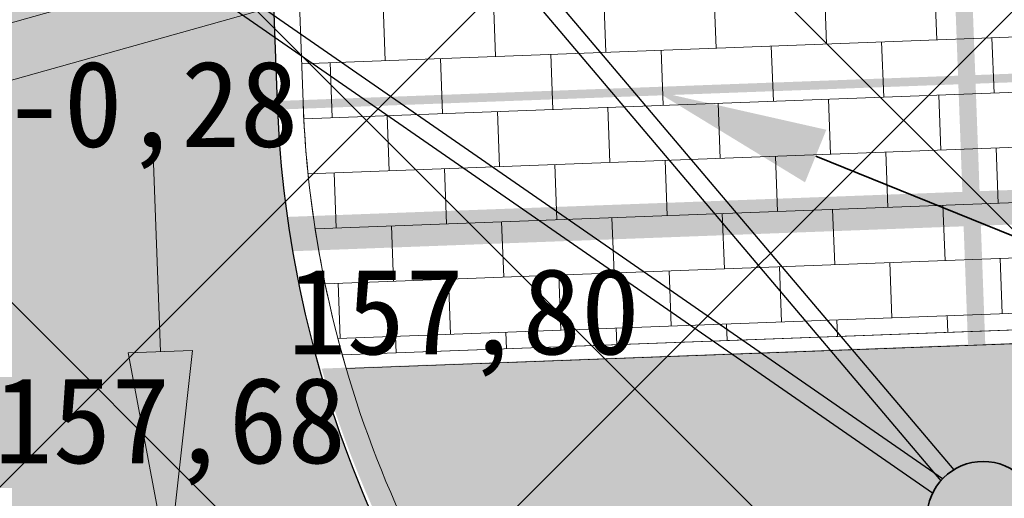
# Model space of a CAD drawing. Header units: feet. Extents: x 7493042 to 7493387, y 5986509 to 5986725.
# Tile 17 of 73: x 7493177.45 to 7493183.16, y 5986651.78 to 5986654.56. Entities that reach past the tile are written whole.
import ezdxf
from ezdxf import colors
from ezdxf.entities.mleader import LeaderData, LeaderLine
from ezdxf.math import Vec2, Vec3

# ---------------------------------------------------------------- set-up
doc = ezdxf.new("R2010")
doc.units = ezdxf.units.FT
doc.header["$MEASUREMENT"] = 0
doc.linetypes.add('3', pattern=[1, 0.5, -0.5])
doc.linetypes.add('HIDDEN2', pattern=[4.7624999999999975, 3.174999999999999, -1.587499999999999])
doc.layers.get('Defpoints').update_dxf_attribs({"linetype": 'CONTINUOUS'})
for name, color, linetype, lineweight in [('__IE_PZT_02', 1, 'CONTINUOUS', 30), ('_droga', 7, 'CONTINUOUS', 30), ('_k_kreskowanie', 250, 'CONTINUOUS', 5), ('_k_opis', 1, 'CONTINUOUS', 13), ('_k_skarpa', 7, 'CONTINUOUS', 35), ('_k_widok', 7, 'CONTINUOUS', 18), ('_k_wymiar', 7, 'CONTINUOUS', 13), ('_k_zarys', 7, 'HIDDEN2', 20), ('_k_ściany', 7, 'CONTINUOUS', 35), ('WODA PROJ.', 150, 'CONTINUOUS', 30), ('WYMIAR-ARCH', 7, 'CONTINUOUS', 9)]:
    doc.layers.add(name, color=color, linetype=linetype, lineweight=lineweight)
doc.layers.add('_k_niewidoczna', color=72, linetype='CONTINUOUS', lineweight=9, plot=False)
doc.styles.add('GENERATED_STYLE_1', font='MS Gothic.ttf')
doc.dimstyles.new('zag 500', dxfattribs={"dimtxt": 0.85, "dimasz": 0.09, "dimexe": 1.25, "dimexo": 0.625, "dimgap": 0.1, "dimtad": 1, "dimtxsty": 'GENERATED_STYLE_1', "dimblk": 'W', "dimcen": 2.5, "dimse1": 1, "dimse2": 1, "dimclrd": 7, "dimclrt": 256, "dimadec": 0, "dimazin": 0, "dimtfac": 1, "dimtmove": 0, "dimatfit": 0, "dimfxl": 1.25, "dimlwd": 5, "dimarcsym": 0})

# ---------------------------------------------------------------- blocks, each defined once
blk = doc.blocks.new('dojście_pożarowe')
at = {"layer": '_k_widok', "ltscale": 0.5}
h = blk.add_hatch(color=1, dxfattribs=at)
h.dxf.hatch_style = 1
h.paths.add_polyline_path([(0, 3.469446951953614e-18), (-2.5, 0.375), (-2.5, -0.375)])
at = {"layer": '_k_widok', "color": 1, "ltscale": 0.5}
blk.add_lwpolyline([(0, 0), (-2.5, -0.375), (-2.5, 0.375), (0, 0)], close=True, dxfattribs=at)
blk.add_lwpolyline([(-5, 0), (-2.5, 0)], dxfattribs=at)
blk = doc.blocks.new('W')
at = {"layer": 'WYMIAR-ARCH'}
h = blk.add_hatch(color=256, dxfattribs=at)
h.paths.add_polyline_path([(-2.220446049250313e-16, 0.7642135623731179), (-2.220446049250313e-16, 0), (0.6499999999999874, 0), (2.978427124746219, 2.328427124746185), (2.271320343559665, 3.035533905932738)])
h.paths.add_polyline_path([(-0.557106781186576, 0.2071067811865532), (-0.7642135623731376, 0), (0, 0), (0, 0.7642135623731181)])
h.paths.add_polyline_path([(0, -0.6499999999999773), (0.1499999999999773, -0.5), (0.6499999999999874, 0), (-2.220446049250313e-16, -2.220446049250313e-16)])
h.paths.add_polyline_path([(0, 0), (-0.7642135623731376, 0), (-3.385533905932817, -2.621320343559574), (-2.678427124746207, -3.328427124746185), (0, -0.6499999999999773)])
blk.add_hatch(color=256, dxfattribs=at).paths.add_polyline_path([(-0.7642135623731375, 0), (-3.385533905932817, -2.621320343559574), (-2.678427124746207, -3.328427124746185), (0, -0.649999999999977), (0, 0)])
for p, q in [((0, -7), (0, 7)), ((-0.557106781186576, 0.2071067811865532), (2.271320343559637, 3.035533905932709)), ((2.271320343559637, 3.035533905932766), (2.97842712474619, 2.328427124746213)), ((0.1499999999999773, -0.5), (2.97842712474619, 2.328427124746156)), ((-8, 0), (8, 0)), ((-0.557106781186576, 0.2071067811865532), (-3.385533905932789, -2.621320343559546)), ((0.1499999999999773, -0.5), (-2.678427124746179, -3.328427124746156)), ((-3.385533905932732, -2.62132034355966), (-2.678427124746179, -3.328427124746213))]:
    blk.add_line(p, q, dxfattribs=at)
blk = doc.blocks.new('*D540')
at = {"layer": '_k_wymiar', "color": 7, "lineweight": 5, "transparency": 16777216}
blk.add_line((21.09143984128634, 20.90378344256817), (39.76143986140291, 20.90378346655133), dxfattribs=at)
at = {"layer": 'Defpoints', "color": 0, "transparency": 16777216}
for p in [(21.00143983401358, 26.56535942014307), (39.85143985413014, 26.56535944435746), (39.85143986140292, 20.90378346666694)]:
    blk.add_point(p, dxfattribs=at)
at = {"layer": '_k_wymiar', "color": 7, "lineweight": 5, "transparency": 16777216, "xscale": 0.09, "yscale": 0.09, "zscale": 0.09}
for p, rotation in [((21.00143984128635, 20.90378344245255), 180.0000000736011), ((39.85143986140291, 20.90378346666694), 7.360117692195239e-08)]:
    blk.add_blockref('W', p, dxfattribs=dict(at, rotation=rotation))
at = {"layer": '_k_wymiar', "transparency": 16777216, "insert": (30.42643985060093, 21.48271746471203), "char_height": 0.85, "attachment_point": 5, "rotation": 7.36011769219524e-08, "style": 'GENERATED_STYLE_1'}
blk.add_mtext('18,85', dxfattribs=at)
blk = doc.blocks.new('*D542')
at = {"layer": '_k_wymiar', "color": 7, "lineweight": 5, "transparency": 16777216}
blk.add_line((29.10143983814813, 22.23064665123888), (21.09143981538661, 22.2306466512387), dxfattribs=at)
at = {"layer": 'Defpoints', "color": 0, "transparency": 16777216}
for p in [(21.00143981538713, 26.56535944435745), (29.19143983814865, 26.56535944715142), (21.00143981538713, 22.2306466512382)]:
    blk.add_point(p, dxfattribs=at)
at = {"layer": '_k_wymiar', "color": 7, "lineweight": 5, "transparency": 16777216, "xscale": 0.09, "yscale": 0.09, "zscale": 0.09}
for p, rotation in [((21.00143981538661, 22.23064665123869), 180.0000000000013), ((29.19143983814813, 22.23064665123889), 1.323110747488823e-12)]:
    blk.add_blockref('W', p, dxfattribs=dict(at, rotation=rotation))
at = {"layer": '_k_wymiar', "transparency": 16777216, "insert": (25.09643982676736, 22.80958066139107), "char_height": 0.85, "attachment_point": 5, "style": 'GENERATED_STYLE_1'}
blk.add_mtext('8,19', dxfattribs=at)
blk = doc.blocks.new('*D547')
at = {"layer": '_k_wymiar', "color": 7, "lineweight": 5, "transparency": 16777216}
for p, q in [((16.41143925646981, 27.6562021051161), (16.32143925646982, 27.65620206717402)), ((16.5014392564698, 27.65620214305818), (18.00143928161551, 27.65620277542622)), ((18.0914392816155, 27.6562028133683), (19.86570324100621, 27.65620356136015))]:
    blk.add_line(p, q, dxfattribs=at)
at = {"layer": 'Defpoints', "color": 0, "transparency": 16777216}
for p in [(18.00143928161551, 27.65620277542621), (16.50143982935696, 26.29729289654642), (18.00143985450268, 26.29729352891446)]:
    blk.add_point(p, dxfattribs=at)
at = {"layer": '_k_wymiar', "color": 7, "lineweight": 5, "transparency": 16777216, "xscale": 0.09, "yscale": 0.09, "zscale": 0.09}
for p, rotation in [((16.5014392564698, 27.65620214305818), 2.415467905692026e-05), ((18.00143928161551, 27.65620277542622), 180.0000241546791)]:
    blk.add_blockref('W', p, dxfattribs=dict(at, rotation=rotation))
at = {"layer": '_k_wymiar', "transparency": 16777216, "insert": (19.02357101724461, 28.23513721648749), "char_height": 0.85, "attachment_point": 5, "rotation": 2.415467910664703e-05, "style": 'GENERATED_STYLE_1'}
blk.add_mtext('1,5', dxfattribs=at)
blk = doc.blocks.new('pzt_el')
at = {"layer": '__IE_PZT_02', "linetype": '3', "const_width": 0.2}
blk.add_lwpolyline([(-11.26698182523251, -2.708721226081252), (-24.6192717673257, -3.204594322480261)], dxfattribs=at)
blk = doc.blocks.new('pzt_sanit')
at = {"layer": '_k_skarpa', "color": 190}
blk.add_circle((-9.192141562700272, -4.424187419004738), 0.3249999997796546, dxfattribs=at)
at = {"layer": 'WODA PROJ.', "color": 190}
for points in [[(-16.29039997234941, 10.63112862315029), (-16.29039997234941, 3.877903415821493), (-9.43786053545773, -4.2114735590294)], [(-16.19039997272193, 10.63112862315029), (-16.19039997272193, 3.914565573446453), (-9.361557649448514, -4.146837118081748)], [(-9.427649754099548, -4.200221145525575), (-20.40218331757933, 3.40206897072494)], [(-9.48459371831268, -4.282424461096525), (-20.45912728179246, 3.31986565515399)]]:
    blk.add_lwpolyline(points, dxfattribs=at)
at = {"layer": 'WODA PROJ.', "color": 190, "const_width": 0.1}
blk.add_lwpolyline([(-9.34355888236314, -0.3469981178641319), (-9.204202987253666, -4.099411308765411)], dxfattribs=at)
blk = doc.blocks.new('st_arch')
at = {"layer": '_k_kreskowanie'}
h = blk.add_hatch(dxfattribs=at)
h.set_pattern_fill('ANSI37', color=251, scale=1.5)
h.set_pattern_definition([(45, (0, 0), (-0.1325825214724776, 0.1325825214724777), []), (135, (0, 0), (-0.1325825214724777, -0.1325825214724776), [])])
h.paths.add_polyline_path([(-3.651893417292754, -0.1649241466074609, 0.1831310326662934), (-4.930936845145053, 1.732734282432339), (-7.999900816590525, 1.451194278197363), (-7.281507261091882, -6.544039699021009, 0.1004428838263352), (-5.454968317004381, -6.373939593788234, 0.2309915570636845), (-3.621269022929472, -4.319969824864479, 0.1038149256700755)])
at = {"layer": '_k_kreskowanie', "color": 251}
blk.add_lwpolyline([(-7.281507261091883, -6.544039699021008, 0.1004428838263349), (-5.454968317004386, -6.373939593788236, 0.2309915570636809), (-3.621269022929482, -4.319969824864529, 0.1038149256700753), (-3.65189341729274, -0.1649241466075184, 0.1831310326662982), (-4.930936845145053, 1.732734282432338)], format="xyb", dxfattribs=at)
blk = doc.blocks.new('dz_89')
at = {"layer": '_k_kreskowanie'}
h = blk.add_hatch(dxfattribs=at)
h.set_pattern_fill('AR-B816', color=256, scale=0.04)
h.set_pattern_definition([(360, (0, 0), (0, 0.3200000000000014), []), (90, (0, 0), (-0.3200000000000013, 0.3200000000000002), [0.32, -0.32])])
h.paths.add_polyline_path([(21.00143985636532, 37.69535943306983), (18.15143986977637, 37.69535943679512), (18.15143986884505, 36.12535944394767), (21.00143985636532, 36.12535947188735)])
edge = h.paths.add_edge_path()
edge.add_line((21.00143985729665, 33.20535947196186), (18.15143985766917, 33.20535946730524))
edge.add_line((18.15143985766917, 33.20535946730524), (18.15143983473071, 26.29739304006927))
edge.add_arc((24.50144424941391, 26.29739314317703), 6.350004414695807, 180.0000009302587, 193.4040206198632)
edge.add_line((18.32441641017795, 24.82535946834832), (29.19143982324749, 24.82535944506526))
edge.add_line((29.19143982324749, 24.82535944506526), (29.19143981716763, 21.90982222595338))
edge.add_line((29.19143981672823, 21.90982222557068), (31.19143984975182, 21.90982225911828))
edge.add_line((31.19143985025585, 21.90982226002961), (31.19143984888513, 24.82535945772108))
edge.add_line((31.19143985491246, 24.82535945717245), (32.35143985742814, 24.82535947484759))
edge.add_line((32.35143985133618, 24.82535947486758), (32.35143984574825, 27.82535945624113))
edge.add_line((32.35143984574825, 27.82535945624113), (31.35143984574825, 27.82535945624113))
edge.add_line((31.35143984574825, 27.82535945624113), (31.35143986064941, 28.82535947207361))
edge.add_line((31.35143986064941, 28.82535947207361), (29.19143985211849, 28.82535946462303))
edge.add_line((29.19143985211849, 28.82535946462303), (29.19143984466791, 27.82535944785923))
edge.add_line((29.19143984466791, 27.82535944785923), (21.00143983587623, 27.82535944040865))
edge.add_line((21.00143983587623, 27.82535943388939), (21.00143985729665, 33.2053594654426))
h.paths.add_polyline_path([(31.19143985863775, 19.24982210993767), (29.19143984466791, 19.24982212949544), (29.19143983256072, 17.36982211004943), (31.19143985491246, 17.36982212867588)])
at = {"layer": '_k_kreskowanie', "ltscale": 0.01, "transparency": 33554559}
h = blk.add_hatch(dxfattribs=at)
h.set_pattern_fill('AR-B816', color=256, scale=0.04)
h.set_pattern_definition([(360, (0, 0), (0, 0.3200000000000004), []), (90, (0, 0), (-0.3200000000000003, 0.32), [0.32, -0.32])])
edge = h.paths.add_edge_path()
edge.add_line((25.62020753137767, -5.243968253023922), (25.63406228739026, 5.479189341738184))
edge.add_arc((32.88405620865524, 5.469822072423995), 7.249999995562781, 90.00000000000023, 179.9259715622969, ccw=False)
edge.add_line((32.88405620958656, 12.7198220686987), (37.39339302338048, 12.7198220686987))
edge.add_line((37.39339302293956, 12.7198220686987), (37.39339302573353, 17.21982207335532))
edge.add_line((37.39339302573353, 17.21982207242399), (27.07114950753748, 17.21982207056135))
edge.add_arc((27.0711495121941, 24.46982206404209), 7.249999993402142, 220.8203184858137, 269.99999996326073, ccw=False)
edge.add_line((21.58461567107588, 19.73057673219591), (19.58248682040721, 22.0484030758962))
edge.add_arc((24.50144752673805, 26.29739415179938), 6.500007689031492, 180.0008930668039, 220.8204057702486, ccw=False)
edge.add_line((18.00143985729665, 26.29729285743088), (18.00143985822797, 37.62535940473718))
edge.add_line((18.00143984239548, 37.62535937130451), (13.00143983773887, 37.62535937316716))
edge.add_line((13.00143985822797, 37.62535937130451), (13.00143985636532, 26.29729281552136))
edge.add_arc((24.50152316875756, 26.29742232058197), 11.5000833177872, 180.0006450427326, 220.8201577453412)
edge.add_line((15.79866120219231, 18.7799686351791), (19.05983137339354, 15.00457418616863))
edge.add_arc((14.14069206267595, 10.75552951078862), 6.500177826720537, -0.07373738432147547, 40.81973417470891, ccw=False)
edge.add_line((20.64086451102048, 10.74716403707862), (20.60147380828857, -19.74001902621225))
edge.add_line((20.60147382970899, -19.74001899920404), (20.44043296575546, -24.09604438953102))
edge.add_line((20.44043293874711, -24.09604440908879), (27.26589777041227, -23.28477302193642))
edge.add_line((27.26589779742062, -23.28477300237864), (25.59955460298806, -21.22867744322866))
edge.add_line((25.59955460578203, -21.2286774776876), (25.6202075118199, -5.243968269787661))
at = {"layer": '_k_widok', "true_color": 0x727430, "transparency": 33554483}
h = blk.add_hatch(color=67, dxfattribs=at)
h.dxf.hatch_style = 1
edge = h.paths.add_edge_path()
edge.add_line((12.70902155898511, 26.38064855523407), (7.709021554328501, 26.38064852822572))
edge.add_line((7.709021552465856, 26.38064852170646), (7.70902153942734, 37.78064853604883))
edge.add_line((7.709021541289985, 37.78064853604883), (6.369776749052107, 37.78064852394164))
edge.add_line((6.369776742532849, 37.78064853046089), (5.615883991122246, 14.49525390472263))
edge.add_line((5.615883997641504, 14.49525390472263), (18.80389758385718, 14.91181113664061))
edge.add_line((18.80389758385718, 14.91181113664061), (15.54272840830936, 18.68720442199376))
edge.add_arc((24.35910540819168, 26.30271166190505), 11.65008386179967, 180.0006461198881, 220.8201588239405, ccw=False)
edge.add_line((12.70902155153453, 26.3025802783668), (12.70902155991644, 26.38064854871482))
h.paths.add_polyline_path([(40.3690215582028, 42.12779145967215), (6.460092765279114, 40.54843281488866), (6.369776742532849, 37.78064853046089), (20.17902156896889, 37.78064855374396), (20.17902156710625, 39.05064855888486), (40.38900848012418, 39.05064853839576)])
h.paths.add_polyline_path([(40.3890215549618, 27.15064852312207), (32.28902155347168, 27.15064854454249), (32.28902156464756, 24.75064854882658), (31.12902155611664, 24.75064853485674), (31.12902154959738, 22.41511134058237), (31.24902159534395, 22.41511131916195), (31.24902155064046, 18.7951111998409), (31.12902157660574, 18.79511121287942), (31.12902157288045, 17.37511119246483), (37.4009747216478, 17.37511119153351)], flags=16)
edge = h.paths.add_edge_path()
edge.add_line((28.96902152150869, 24.75064853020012), (18.20161191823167, 24.75064854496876))
edge.add_arc((24.35902610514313, 26.30268215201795), 6.350004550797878, 194.1472389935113, 220.8203165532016)
edge.add_line((19.55357563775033, 22.15175411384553), (19.67721045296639, 22.00862444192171))
edge.add_line((19.67721045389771, 22.00862444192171), (22.76096443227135, 18.72709242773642))
edge.add_arc((26.92873122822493, 24.47511123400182), 7.100000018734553, 234.0549274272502, 269.9999999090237)
edge.add_line((26.92873121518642, 17.37511121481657), (28.9690215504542, 17.37511119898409))
edge.add_line((28.96902155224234, 17.37511119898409), (28.96902155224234, 18.79511121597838))
edge.add_line((28.96902155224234, 18.79511121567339), (28.8490215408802, 18.79511121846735))
edge.add_line((28.84902154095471, 18.79511121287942), (28.84902155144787, 22.4151113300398))
edge.add_line((28.84902155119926, 22.4151113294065), (28.96902152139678, 22.41511132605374))
edge.add_line((28.9690215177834, 22.41511132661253), (28.96902151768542, 24.75064853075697))
edge = h.paths.add_edge_path()
edge.add_arc((13.99827481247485, 10.76081904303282), 6.350176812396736, 359.9259715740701, 400.8197376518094)
edge.add_line((18.80389758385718, 14.91181113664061), (5.609941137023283, 14.49506619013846))
edge.add_line((5.60994113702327, 14.49506619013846), (5.005610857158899, -5.566441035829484))
edge.add_line((5.005610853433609, -5.566441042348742), (4.94169659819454, -30.1910327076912))
edge.add_line((4.94169660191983, -30.19103270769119), (-10.95257287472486, -30.01103900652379))
edge.add_line((-10.95257287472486, -30.01103900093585), (-7.97976715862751, -62.86399820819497))
edge.add_line((-7.979767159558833, -62.86399821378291), (26.62697393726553, -58.20511747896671))
edge.add_line((26.62697393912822, -58.20511747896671), (32.59135868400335, -54.96423566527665))
edge.add_line((32.59135868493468, -54.96423566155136), (40.39575607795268, -43.59466002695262))
edge.add_line((40.39575607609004, -43.59466002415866), (36.09191652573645, -43.96657251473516))
edge.add_line((36.09191652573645, -43.96657251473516), (27.13389821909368, -44.82471283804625))
edge.add_line((27.13389822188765, -44.82471284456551), (21.40663926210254, -45.45580032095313))
edge.add_line((21.40663925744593, -45.45580031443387), (21.76153076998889, -48.25727015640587))
edge.add_line((21.76153076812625, -48.25727016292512), (13.38419240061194, -49.23040239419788))
edge.add_line((13.3841924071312, -49.23040239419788), (13.21135381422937, -47.69499205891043))
edge.add_line((13.2113538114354, -47.69499205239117), (7.145014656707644, -48.46539149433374))
edge.add_line((7.145014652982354, -48.465391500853), (4.158830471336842, -45.61260267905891))
edge.add_line((4.158830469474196, -45.61260267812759), (3.796435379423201, -42.43696575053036))
edge.add_line((3.796435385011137, -42.43696574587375), (5.607288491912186, -40.02250703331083))
edge.add_line((5.607288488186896, -40.02250703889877), (4.50924433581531, -31.20987534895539))
edge.add_line((4.509244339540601, -31.20987534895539), (7.406442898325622, -30.84037367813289))
edge.add_line((7.406442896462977, -30.84037367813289), (7.354475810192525, -25.59051912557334))
edge.add_line((7.354475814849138, -25.59051912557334), (13.5241225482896, -24.89589675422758))
edge.add_line((13.52412253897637, -24.89589675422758), (20.14724967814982, -24.10867510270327))
edge.add_line((20.14724967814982, -24.10867509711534), (20.30905911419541, -19.73186123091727))
edge.add_line((20.30905912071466, -19.73186123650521), (20.34844632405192, 10.75261436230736))
edge = h.paths.add_edge_path(flags=16)
edge.add_line((13.01895449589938, -13.43925650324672), (8.439511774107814, -13.33923487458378))
edge.add_line((8.439511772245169, -13.33923487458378), (8.26644729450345, -8.383656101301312))
edge.add_line((8.266447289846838, -8.38365610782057), (6.891811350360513, -8.398121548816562))
edge.add_line((6.891811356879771, -8.398121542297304), (6.954738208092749, 13.77454660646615))
edge.add_line((6.954738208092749, 13.77454659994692), (18.00234881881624, 13.77454662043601))
edge.add_line((18.00234881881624, 13.77454662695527), (17.97982610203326, -3.657293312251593))
edge.add_line((17.97982610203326, -3.657293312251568), (18.8359501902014, -3.658067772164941))
edge.add_line((18.83595019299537, -3.658067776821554), (18.83470074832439, -5.039304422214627))
edge.add_line((18.83470074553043, -5.039304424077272), (17.97804198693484, -5.038197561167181))
edge.add_line((17.9780419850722, -5.038197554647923), (17.97385397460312, -8.27958876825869))
edge.add_line((17.97385397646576, -8.27958876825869), (19.77666913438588, -8.506651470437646))
edge.add_line((19.77666913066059, -8.506651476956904), (19.72751823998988, -11.4468528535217))
edge.add_line((19.72751823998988, -11.4468528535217), (18.06569280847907, -11.46519165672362))
edge.add_line((18.06569281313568, -11.46519165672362), (18.02478807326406, -13.3749892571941))
edge.add_line((18.02478807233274, -13.3749892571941), (18.31841797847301, -13.48052910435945))
edge.add_line((18.31841797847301, -13.48052909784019), (18.31391199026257, -14.5805194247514))
edge.add_line((18.31391198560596, -14.58051943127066), (20.31551771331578, -14.58310556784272))
edge.add_line((20.3155177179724, -14.58310556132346), (20.31293363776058, -16.58310389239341))
edge.add_line((20.31293363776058, -16.58310389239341), (18.31071343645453, -16.58051694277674))
edge.add_line((18.31071343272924, -16.58051694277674), (18.30203254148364, -17.48049553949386))
edge.add_line((18.30203254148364, -17.48049553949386), (14.30206610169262, -17.46411012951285))
edge.add_line((14.30206610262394, -17.46411012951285), (14.31845152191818, -13.46414370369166))
edge.add_line((14.31845152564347, -13.46414370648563), (13.0189544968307, -13.43925650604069))
edge = h.paths.add_edge_path()
edge.add_line((70.70547728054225, -22.95664114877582), (71.4472457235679, -22.85710347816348))
edge.add_line((71.44724573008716, -22.85710347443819), (69.8489759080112, 11.45785041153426))
edge.add_line((69.8489759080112, 11.45785041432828), (26.86243700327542, 9.455688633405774))
edge.add_arc((32.74163792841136, 5.475111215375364), 7.100000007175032, 145.8996048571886, 179.9259717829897)
edge.add_line((25.64164385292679, 5.484284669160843), (25.62778908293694, -5.238872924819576))
edge.add_line((25.62778907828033, -5.238872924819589), (25.60720499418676, -21.17032181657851))
edge.add_line((25.60720499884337, -21.17032181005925), (27.299590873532, -23.25855136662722))
edge.add_line((27.29959087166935, -23.25855137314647), (27.12347947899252, -23.27948386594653))
edge.add_line((27.12347947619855, -23.27948385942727), (27.71707911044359, -26.05621343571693))
edge.add_line((27.71707911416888, -26.05621344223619), (29.53703548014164, -27.82601317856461))
edge.add_line((29.53703548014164, -27.82601317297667), (29.60346308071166, -27.82848015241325))
edge.add_line((29.6034630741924, -27.82848015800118), (36.52562348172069, -27.13329647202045))
edge.add_line((36.5256234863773, -27.13329646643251), (36.26258692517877, -25.0899024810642))
edge.add_line((36.26258692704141, -25.08990248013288), (36.07831178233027, -24.66276939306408))
edge.add_line((36.07831178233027, -24.66276939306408), (35.15574125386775, -23.36763865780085))
edge.add_line((35.15574125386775, -23.36763865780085), (35.00444155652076, -22.59148895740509))
edge.add_line((35.00444155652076, -22.59148896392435), (39.10632897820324, -22.11164607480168))
edge.add_line((39.10632897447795, -22.11164606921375), (39.20411890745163, -22.94759307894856))
edge.add_line((39.20411891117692, -22.94759307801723), (38.26454920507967, -25.0741886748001))
edge.add_line((38.26454920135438, -25.07418867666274), (38.50228764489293, -26.89560536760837))
edge.add_line((38.50228764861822, -26.89560536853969), (39.51359771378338, -26.79456247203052))
edge.add_line((39.51359771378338, -26.79456247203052), (41.05788775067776, -26.64026801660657))
edge.add_line((41.05788775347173, -26.6402680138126), (43.63170448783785, -26.38311060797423))
edge.add_line((43.63170448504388, -26.38311060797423), (44.91861283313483, -26.25453190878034))
edge.add_line((44.91861282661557, -26.25453191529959), (47.49242954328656, -25.99737448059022))
edge.add_line((47.49242954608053, -25.99737447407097), (49.95831791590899, -25.73115457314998))
edge.add_line((49.95831791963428, -25.73115457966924), (52.31213912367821, -25.45632046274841))
edge.add_line((52.31213912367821, -25.45632045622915), (58.19669211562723, -24.76923523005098))
edge.add_line((58.19669211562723, -24.76923523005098), (59.37360269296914, -24.63181821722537))
edge.add_line((59.37360268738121, -24.63181822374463), (60.55051330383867, -24.49440115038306))
edge.add_line((60.55051330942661, -24.49440114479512), (60.21025393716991, -21.28603019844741))
edge.add_line((60.21025393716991, -21.28603020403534), (62.11008556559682, -21.05637871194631))
edge.add_line((62.11008556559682, -21.05637870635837), (62.42622630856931, -24.13022891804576))
edge.add_line((62.42622630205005, -24.13022891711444), (64.211544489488, -25.36733802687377))
edge.add_line((64.21154449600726, -25.36733802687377), (70.90926426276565, -24.47528995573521))
edge.add_line((70.90926425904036, -24.47528996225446), (70.70547728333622, -22.95664114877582))
h.paths.add_polyline_path([(43.90902158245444, 33.17064851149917), (43.40902154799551, 33.17064852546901)], flags=17)
h.paths.add_polyline_path([(51.80902156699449, 33.17064855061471), (52.30902153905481, 33.17064853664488), (52.25776074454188, 33.17064853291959)], flags=17)
h.paths.add_polyline_path([(51.60902157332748, 31.97064854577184), (51.10902157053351, 31.97064853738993)], flags=17)
h.paths.add_polyline_path([(50.40902157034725, 31.97064852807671), (50.90902157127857, 31.970648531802)], flags=17)
h.paths.add_polyline_path([(49.70902156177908, 31.97064853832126), (50.20902156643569, 31.9706485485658)], flags=17)
h.paths.add_polyline_path([(49.50902157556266, 33.17064853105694), (49.00902156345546, 34.88798305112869)], flags=17)
h.paths.add_polyline_path([(48.30902154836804, 31.97064854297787), (48.80902156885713, 31.97064854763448)], flags=17)
h.paths.add_polyline_path([(48.10902155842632, 31.97064852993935), (47.60902157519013, 31.97064853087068)], flags=17)
h.paths.add_polyline_path([(47.40902157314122, 31.97064854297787), (46.90902157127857, 31.9706485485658)], flags=17)
h.paths.add_polyline_path([(46.20902156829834, 33.17064854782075), (46.70902156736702, 33.17064852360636)], flags=17)
h.paths.add_polyline_path([(46.00902155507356, 31.97064852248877), (45.50902155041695, 31.97064853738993)], flags=17)
h.paths.add_polyline_path([(45.30902156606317, 31.9706485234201), (44.80902154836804, 31.97064851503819)], flags=17)
h.paths.add_polyline_path([(44.60902157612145, 31.97064851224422), (44.109021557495, 31.97064851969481)], flags=17)
h.paths.add_polyline_path([(53.10176307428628, 26.89891276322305), (52.6837246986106, 34.88798304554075), (62.67006255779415, 35.41053103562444), (63.08810090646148, 27.421460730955)], flags=16)
edge = h.paths.add_edge_path()
edge.add_line((42.96902156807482, 26.89891279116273), (42.96902155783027, 27.8306485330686))
edge.add_line((42.96902155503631, 27.83064852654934), (40.38902156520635, 27.83064852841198))
edge.add_line((40.38902156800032, 27.83064853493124), (40.38902156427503, 27.17064853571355))
edge.add_line((40.38902156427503, 27.17064853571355), (37.4009747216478, 17.37511119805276))
edge.add_line((37.4009747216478, 17.37511119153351), (37.4009747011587, 12.57511119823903))
edge.add_line((37.4009747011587, 12.57511120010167), (32.74163790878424, 12.57511120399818))
edge.add_arc((32.74163790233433, 5.475111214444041), 7.099999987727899, 90.00000000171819, 145.8996045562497)
edge.add_line((26.86243701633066, 9.455688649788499), (69.8489759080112, 11.45785041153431))
edge.add_line((69.8489759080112, 11.45785041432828), (68.35975570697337, 43.43150139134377))
edge.add_line((68.3597557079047, 43.43150139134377), (40.36902155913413, 42.12779145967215))
edge.add_line((40.3690215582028, 42.12779145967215), (40.38902154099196, 39.05064854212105))
edge.add_line((40.38902154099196, 39.05064854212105), (40.38902155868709, 36.79064854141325))
edge.add_line((40.38902155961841, 36.79064854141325), (42.98902157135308, 36.79064853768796))
edge.add_line((42.98902156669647, 36.7906485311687), (42.98902155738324, 34.88798305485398))
edge.add_line((42.98902155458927, 34.88798305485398), (52.68372470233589, 34.88798305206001))
edge.add_line((52.68372470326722, 34.88798305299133), (53.10176307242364, 26.89891277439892))
edge.add_line((53.10176307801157, 26.8989127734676), (42.96902156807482, 26.89891278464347))
at = {"layer": '_droga'}
blk.add_lwpolyline([(20.4404329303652, -24.0960443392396), (20.4404329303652, -24.0960443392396), (20.60147380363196, -19.74001895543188), (20.6408645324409, 10.74716412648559, 0.1803494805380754), (19.05983135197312, 15.00457422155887), (15.79866120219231, 18.77996869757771, -0.180016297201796), (13.00143982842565, 26.29729288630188), (13.001439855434, 37.62535946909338), (13.001439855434, 37.62535946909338), (18.00143984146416, 37.62535943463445), (18.00143985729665, 26.29729291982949, 0.180016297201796), (19.58248682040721, 22.04840313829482), (19.70611422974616, 21.9052819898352), (21.58461567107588, 19.73057679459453, 0.2179423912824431), (27.07114947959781, 17.21982211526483), (37.39339302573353, 17.21982213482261), (37.3933929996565, 12.71982209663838), (32.88405621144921, 12.71982212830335, 0.4138351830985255), (25.63406226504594, 5.479189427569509), (25.62020752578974, -5.243968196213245), (25.59955460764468, -21.22867741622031), (27.26589776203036, -23.28477294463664), (20.4404329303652, -24.0960443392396)], format="xyb", dxfattribs=at)
at = {"layer": '_k_widok'}
for points in [[(12.85143986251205, 37.77535943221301), (12.85143986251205, 37.77535943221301), (18.15143986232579, 37.77535943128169), (18.15143986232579, 26.29729290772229, 0.180016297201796), (19.69600116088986, 22.14645666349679), (19.81962871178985, 22.00333535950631), (21.69813017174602, 19.82863011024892, 0.2179423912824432), (27.07114947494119, 17.36982212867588), (37.54339301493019, 17.36982210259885), (37.54339300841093, 12.56982211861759), (32.88405621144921, 12.56982213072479, 0.4138351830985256), (25.7840621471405, 5.478995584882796), (25.77020736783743, -5.244162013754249), (25.74962326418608, -21.17561090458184), (27.44200916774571, -23.26384046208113), (20.28966796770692, -24.11396418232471), (20.45147741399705, -19.73715032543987), (20.49086465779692, 10.7473579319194, 0.1803494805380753), (18.94631588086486, 14.90652205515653), (15.68514670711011, 18.68191530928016, -0.180016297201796), (12.85143984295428, 26.29729118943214), (12.8514398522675, 26.3753594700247)], [(18.1514398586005, 37.62535946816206), (18.15143986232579, 26.29729290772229, 0.180016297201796), (19.69600116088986, 22.14645666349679), (19.81962871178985, 22.00333535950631)], [(29.19143985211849, 28.82535946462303), (29.19143984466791, 27.82535944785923), (21.00143983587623, 27.82535943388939), (21.00143985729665, 33.20535947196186), (18.15143985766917, 33.20535946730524), (18.1514398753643, 26.2972928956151, 0.05854889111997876), (18.32441641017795, 24.82535946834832), (29.19143985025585, 24.82535945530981), (29.1914398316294, 17.36982210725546), (31.1914398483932, 17.36982212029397), (31.19143985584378, 24.82535945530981), (32.35143985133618, 24.82535947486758), (32.35143983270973, 27.82535944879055), (31.35143984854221, 27.82535945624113), (31.35143985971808, 28.82535944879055), (29.19143985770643, 28.82535944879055)]]:
    blk.add_lwpolyline(points, format="xyb", dxfattribs=at)
blk.add_lwpolyline([(18.00143985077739, 37.77535943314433), (18.15143986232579, 37.77535943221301), (18.1514398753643, 26.2972928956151)], dxfattribs=at)
for points in [[(27.23143984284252, 24.82535944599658), (18.3244162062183, 24.82536032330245), (18.34403021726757, 24.74535946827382), (27.23143985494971, 24.74535943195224)], [(29.11143981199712, 24.82535946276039), (18.3244162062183, 24.82536032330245), (18.34403021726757, 24.74535946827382), (29.11143981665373, 24.74535944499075)]]:
    blk.add_lwpolyline(points, close=True, dxfattribs=at)
at = {"layer": '_k_zarys', "color": 1, "ltscale": 0.3, "const_width": 0.05}
for points in [[(21.00143984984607, 32.45535943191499), (17.27095896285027, 32.45535946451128), (17.27107683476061, 23.63380601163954)], [(30.271439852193, 28.82535943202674), (30.2714398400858, 26.28535944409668), (17.27095893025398, 26.28535946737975), (17.27095896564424, 23.63302007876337)]]:
    blk.add_lwpolyline(points, dxfattribs=at)
at = {"layer": '_k_widok', "color": 1, "xscale": -0.4999999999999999, "yscale": 0.4999999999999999, "zscale": 0.4999999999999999, "rotation": 90}
blk.add_blockref('dojście_pożarowe', (17.27095896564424, 23.63302007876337), dxfattribs=at)
at = {"layer": '_k_wymiar'}
for p1, p2, distance, picture, middle in [((16.50143982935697, 26.29729289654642), (18.00143985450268, 26.29729352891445), 1.3589092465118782, '*D547', (19.02357101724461, 28.23513721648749)), ((21.00143983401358, 26.56535942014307), (39.85143985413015, 26.56535944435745), -5.661575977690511, '*D540', (30.42643985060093, 21.48271746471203))]:
    dim = blk.add_aligned_dim(p1=p1, p2=p2, distance=distance, dimstyle='zag 500', dxfattribs=at)
    dim.commit()
    dim.dimension.update_dxf_attribs({"geometry": picture, "text_midpoint": middle})
dim = blk.add_linear_dim(base=(21.00143981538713, 22.2306466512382), p1=(29.19143983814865, 26.56535944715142), p2=(21.00143981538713, 26.56535944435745), dimstyle='zag 500', dxfattribs=at)
dim.commit()
dim.dimension.update_dxf_attribs({"geometry": '*D542', "text_midpoint": (25.09643982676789, 22.80958066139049)})
at = {"layer": '_k_widok', "rotation": 357.8731450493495}
blk.add_blockref('pzt_el', (39.8514398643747, 27.82535943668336), dxfattribs=at)
at = {"layer": 'WODA PROJ.', "color": 190, "lineweight": 100, "rotation": 357.8731450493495}
blk.add_blockref('pzt_sanit', (31.35143983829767, 27.82535944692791), dxfattribs=at)
at = {"layer": '_k_widok'}
blk.add_lwpolyline([(12.17396373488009, 25.4538259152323), (18.97872050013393, 27.09555833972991), (18.90366987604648, 27.40663293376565), (12.09891310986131, 25.76490051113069), (12.17396373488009, 25.4538259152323)], dxfattribs=at)
at = {"layer": '_k_zarys', "color": 7, "ltscale": 0.2, "const_width": 0.06}
blk.add_lwpolyline([(21.30854091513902, 27.87882538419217), (21.33433956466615, 27.77189349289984), (9.669042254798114, 24.95749503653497), (9.643243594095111, 25.06442695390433)], close=True, dxfattribs=at)
at = {"layer": '_k_widok'}
ml = blk.add_multileader_mtext('Standard', dxfattribs=at)
ml.set_content('{\\fMS Gothic|b0|i0|c128|p49;LOKALNE OBNI}Ż{\\fMS Gothic|b0|i0|c128|p49;ENIA KRAW}ĘŻ{\\fMS Gothic|b0|i0|c128|p49;NIKÓW L=1,50M - POWIERZCHNIOWE ODPROWADZENIE WÓD OPADOWYCH DO STREFY ROZPROSZENIA}', color=256, style='GENERATED_STYLE_1')
ml.set_leader_properties()
ml.build(insert=Vec2(0, 0))
ml.multileader.update_dxf_attribs({"text_right_attachment_type": 6, "dogleg_length": 0.3600000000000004, "arrow_head_size": 1})
ctx = ml.context
ctx.base_point, ctx.char_height, ctx.arrow_head_size, ctx.landing_gap_size, ctx.plane_origin, ctx.plane_x_axis, ctx.plane_y_axis = Vec3(-23.66417969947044, 9.666900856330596), 0.9, 1, 0.09000000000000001, Vec3(6.731427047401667, 9.77809573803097), Vec3(0.999311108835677, -0.03711209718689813), Vec3(0.03711209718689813, 0.999311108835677)
ctx.right_attachment, ctx.text_align_type = 6, 2
notes = []
notes.append((ctx, [(0, (1, 1, 0), (-0.4533400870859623, 8.176755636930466), (-0.9993111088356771, 0.0371120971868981), 0.3600000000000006, [(1, [(9.35902152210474, 26.53064851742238), (25.56965718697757, 3.932464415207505)], 0, [])])]))
ctx.mtext.insert, ctx.mtext.text_direction, ctx.mtext.rotation, ctx.mtext.width, ctx.mtext.alignment, ctx.mtext.flow_direction = Vec3(-0.8629490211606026, 9.272712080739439), Vec3(0.999311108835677, -0.03711209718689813), 6.246064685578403, 23.05638281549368, 3, 5
ctx.mtext.has_bg_fill, ctx.mtext.bg_color, ctx.mtext.bg_scale_factor, ctx.mtext.bg_transparency, ctx.mtext.use_window_bg_color = 1, -1073741824, 1, 0, 1
for ctx, leaders in notes:
    for number, flags, end, landing, length, lines in leaders:
        leader = LeaderData()
        leader.index, (leader.has_last_leader_line, leader.has_dogleg_vector, leader.attachment_direction) = number, flags
        leader.last_leader_point, leader.dogleg_vector, leader.dogleg_length = Vec3(end), Vec3(landing), length
        for number, points, colour, breaks in lines:
            line = LeaderLine()
            line.index, line.vertices, line.color, line.breaks = number, Vec3.list(points), colors.encode_raw_color(colour), breaks
            leader.lines.append(line)
        ctx.leaders.append(leader)
ml = blk.add_multileader_mtext('Standard', dxfattribs=at)
ml.set_content('{\\fMS Gothic|b0|i0|c128|p49;DOJ}Ś{\\fMS Gothic|b0|i0|c128|p49;CIE PO}Ż{\\fMS Gothic|b0|i0|c128|p49;AROWE DO DROGI PO}Ż{\\fMS Gothic|b0|i0|c128|p49;AROWEJ Z G}Ł{\\fMS Gothic|b0|i0|c128|p49;ÓWNEGO WYJ}Ś{\\fMS Gothic|b0|i0|c128|p49;CIA Z BUDYNKU (JEDNA STREFA PO}Ż{\\fMS Gothic|b0|i0|c128|p49;AROWA) O D}Ł{\\fMS Gothic|b0|i0|c128|p49;UGO}Ś{\\fMS Gothic|b0|i0|c128|p49;CI L=1}8,20{\\fMS Gothic|b0|i0|c128|p49;m}', color=256, style='GENERATED_STYLE_1')
ml.set_leader_properties()
ml.build(insert=Vec2(0, 0))
ml.multileader.update_dxf_attribs({"text_right_attachment_type": 6, "dogleg_length": 0.3600000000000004, "arrow_head_size": 1})
ctx = ml.context
ctx.base_point, ctx.char_height, ctx.arrow_head_size, ctx.landing_gap_size, ctx.plane_origin, ctx.plane_x_axis, ctx.plane_y_axis = Vec3(45.11288776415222, 15.23959333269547), 0.9, 1, 0.09000000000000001, Vec3(15.53312532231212, 9.532806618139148), Vec3(0.999311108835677, -0.03711209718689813), Vec3(0.03711209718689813, 0.999311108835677)
ctx.right_attachment = 6
notes = []
notes.append((ctx, [(1, (1, 1, 0), (44.75313576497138, 15.25295368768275), (0.9993111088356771, -0.0371120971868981), 0.3600000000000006, [(0, [(20.19731385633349, 26.28535946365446)], 0, [])])]))
ctx.mtext.insert, ctx.mtext.text_direction, ctx.mtext.rotation, ctx.mtext.width, ctx.mtext.flow_direction = Vec3(45.22164555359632, 15.74301050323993), Vec3(0.999311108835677, -0.03711209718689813), 6.246064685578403, 18.71097078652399, 5
ctx.mtext.has_bg_fill, ctx.mtext.bg_color, ctx.mtext.bg_scale_factor, ctx.mtext.bg_transparency, ctx.mtext.use_window_bg_color = 1, -1073741824, 1.5, 0, 1
for ctx, leaders in notes:
    for number, flags, end, landing, length, lines in leaders:
        leader = LeaderData()
        leader.index, (leader.has_last_leader_line, leader.has_dogleg_vector, leader.attachment_direction) = number, flags
        leader.last_leader_point, leader.dogleg_vector, leader.dogleg_length = Vec3(end), Vec3(landing), length
        for number, points, colour, breaks in lines:
            line = LeaderLine()
            line.index, line.vertices, line.color, line.breaks = number, Vec3.list(points), colors.encode_raw_color(colour), breaks
            leader.lines.append(line)
        ctx.leaders.append(leader)

msp = doc.modelspace()

# ---------------------------------------------------------------- block references
at = {"layer": '_k_ściany', "color": 4, "xscale": 11.74033149, "yscale": 11.74033149, "zscale": 11.74033149, "rotation": 270}
msp.add_blockref('st_arch', (7493229.551674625, 5986601.524765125), dxfattribs=at)

# ---------------------------------------------------------------- texts
at = {"layer": '_k_niewidoczna', "color": 2, "char_height": 0.5, "width": 39.26184404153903, "attachment_point": 2, "style": 'GENERATED_STYLE_1'}
for s, insert in [('{\\fMS Gothic|b0|i0|c128|p49;\\P157,8}0', (7493180.023299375, 5986653.95156561)), ('{\\fMS Gothic|b0|i0|c128|p49;\\P157,}68', (7493178.320467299, 5986653.320595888))]:
    msp.add_mtext(s, dxfattribs=dict(at, insert=insert))
at = {"layer": '_k_opis', "insert": (7493178.215159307, 5986654.321169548), "char_height": 0.5, "width": 39.26184404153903, "attachment_point": 2, "style": 'GENERATED_STYLE_1'}
msp.add_mtext('{\\fMS Gothic|b0|i0|c128|p49;-0,}28', dxfattribs=at)

# ---------------------------------------------------------------- next in the draw order: block references
at = {"layer": '_k_ściany', "rotation": 2.126854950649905}
msp.add_blockref('dz_89', (7493161.928738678, 5986627.126837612), dxfattribs=at)

doc.saveas('drawing.dxf')
